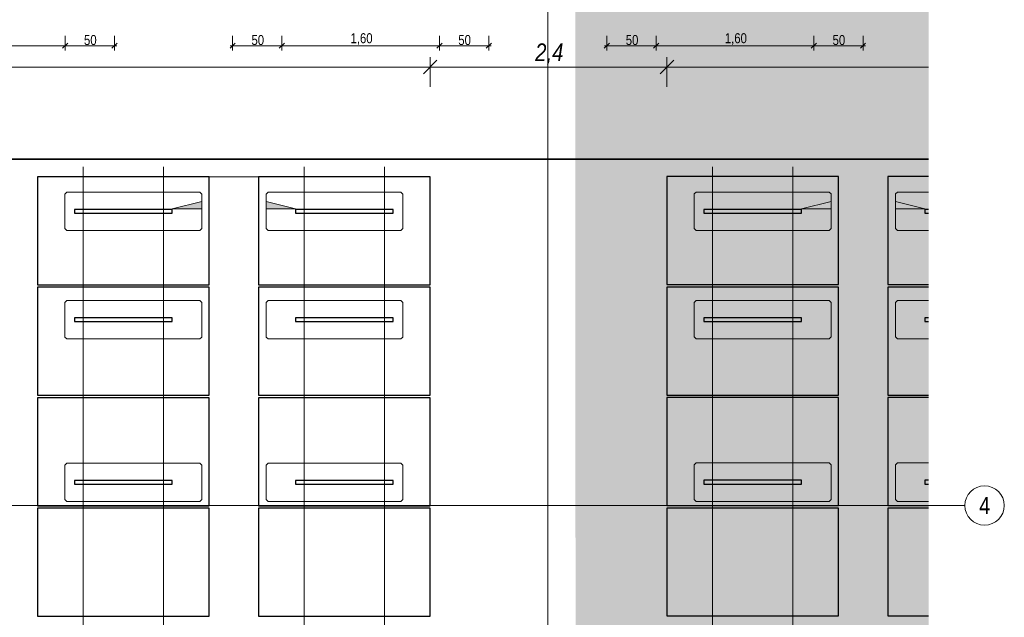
# Model space of a CAD drawing. Extents: x -720 to 300, y 62 to 1112.
# Tile 29 of 60: x -108 to 92, y 587 to 709. Entities that reach past the tile are written whole.
import ezdxf
from ezdxf.enums import TextEntityAlignment as Align
from ezdxf.lldxf.tags import DXFTag

# ---------------------------------------------------------------- set-up
doc = ezdxf.new("R2010")
doc.units = 0
doc.layers.get('0').update_dxf_attribs({"lineweight": 13})
for name, color, linetype, lineweight in [('3_Solarbase', 7, 'Continuous', 25), ('70 -71 Achsen- 1 Gebäudeachsen', 7, 'STRICHPUNKT2-A06DN9U3MF', 18), ('E_PV_Aufstellzone', 7, 'grob', 35), ('ModuleHighPointMark', 7, 'Continuous', 25)]:
    doc.layers.add(name, color=color, linetype=linetype, lineweight=lineweight)
for name, color, linetype, lineweight, true_color in [('70 -76 Bemaßung- 2 Allgemein', 9, 'Continuous', 5, 0x808080), ('E_ST_Fangeinrichtung_Bem', 1, 'Continuous', 13, 0xff0000), ('E_ST_Tragsystem', 7, 'Continuous', 18, 0x006666), ('iwb_Layout Achsbezeichung', 1, 'Continuous', 13, 0xff0000), ('iwb_Layout BA_Markierung', 7, 'Continuous', 9, 0xbadcdc), ('Modules', 7, 'Continuous', 25, 0xffa500)]:
    doc.layers.add(name, color=color, linetype=linetype, lineweight=lineweight, true_color=true_color)
doc.styles.get("Standard").update_dxf_attribs({"font": 'ARIALN.TTF'})
tags = doc.linetypes.add('grob', pattern=[14, 3, -8, 3]).pattern_tags.tags
tags[8:9] = [DXFTag(74, 4), DXFTag(75, 0), DXFTag(340, '0'), DXFTag(46, 0.0), DXFTag(50, 0.0), DXFTag(44, 0.0), DXFTag(45, 0.0)]
tags[6:7] = [DXFTag(74, 4), DXFTag(75, 0), DXFTag(340, '0'), DXFTag(46, 0.0), DXFTag(50, 0.0), DXFTag(44, 0.0), DXFTag(45, 0.0)]
tags[4:5] = [DXFTag(74, 4), DXFTag(75, 0), DXFTag(340, '0'), DXFTag(46, 0.0), DXFTag(50, 0.0), DXFTag(44, 0.0), DXFTag(45, 0.0)]
tags = doc.linetypes.add('STRICHPUNKT2', pattern=[12.7, 6.35, -3.175, 0, -3.175]).pattern_tags.tags
tags[10:11] = [DXFTag(74, 4), DXFTag(75, 0), DXFTag(340, '0'), DXFTag(46, 0.0), DXFTag(50, 0.0), DXFTag(44, 0.0), DXFTag(45, 0.0)]
tags[8:9] = [DXFTag(74, 4), DXFTag(75, 0), DXFTag(340, '0'), DXFTag(46, 0.0), DXFTag(50, 0.0), DXFTag(44, 0.0), DXFTag(45, 0.0)]
tags[6:7] = [DXFTag(74, 4), DXFTag(75, 0), DXFTag(340, '0'), DXFTag(46, 0.0), DXFTag(50, 0.0), DXFTag(44, 0.0), DXFTag(45, 0.0)]
tags[4:5] = [DXFTag(74, 4), DXFTag(75, 0), DXFTag(340, '0'), DXFTag(46, 0.0), DXFTag(50, 0.0), DXFTag(44, 0.0), DXFTag(45, 0.0)]
tags = doc.linetypes.add('STRICHPUNKT2-A06DN9U3MF', pattern=[12.7, 6.35, -3.175, 0, -3.175]).pattern_tags.tags
tags[10:11] = [DXFTag(74, 4), DXFTag(75, 0), DXFTag(340, '0'), DXFTag(46, 0.0), DXFTag(50, 0.0), DXFTag(44, 0.0), DXFTag(45, 0.0)]
tags[8:9] = [DXFTag(74, 4), DXFTag(75, 0), DXFTag(340, '0'), DXFTag(46, 0.0), DXFTag(50, 0.0), DXFTag(44, 0.0), DXFTag(45, 0.0)]
tags[6:7] = [DXFTag(74, 4), DXFTag(75, 0), DXFTag(340, '0'), DXFTag(46, 0.0), DXFTag(50, 0.0), DXFTag(44, 0.0), DXFTag(45, 0.0)]
tags[4:5] = [DXFTag(74, 4), DXFTag(75, 0), DXFTag(340, '0'), DXFTag(46, 0.0), DXFTag(50, 0.0), DXFTag(44, 0.0), DXFTag(45, 0.0)]

# ---------------------------------------------------------------- blocks, each defined once
blk = doc.blocks.new('Polygon-A06DN9TXMF')
at = {"color": 0, "linetype": 'ByBlock', "lineweight": -2, "ltscale": 0.13}
blk.add_solid([(4.85, 86.71), (4.69, 1083.81), (76.5, 86.52), (76.5, 1083.81)], dxfattribs=at)
blk = doc.blocks.new('Referenz-A06DN9U5MF')
at = {"layer": '70 -71 Achsen- 1 Gebäudeachsen', "color": 0, "linetype": 'STRICHPUNKT2-A06DN9U3MF', "ltscale": 0.18}
for p, q in [((-0.85, 1084.85), (-0.85, 85.41)), ((-682.49, 609.91), (76.46, 609.91))]:
    blk.add_line(p, q, dxfattribs=at)
at = {"layer": '70 -76 Bemaßung- 2 Allgemein', "color": 0, "linetype": 'Continuous', "ltscale": 0.13}
for p, q in [((-98.32, 703.78), (-99.38, 702.72)), ((-99.38, 702.72), (-98.32, 703.78)), ((-98.85, 705.25), (-98.85, 702.25)), ((-98.85, 705.25), (-98.85, 702.25)), ((-88.32, 703.78), (-89.38, 702.72)), ((-88.85, 705.25), (-88.85, 702.25)), ((-65.38, 702.72), (-64.32, 703.78)), ((-64.85, 705.25), (-64.85, 702.25)), ((-54.32, 703.78), (-55.38, 702.72)), ((-55.38, 702.72), (-54.32, 703.78)), ((-54.85, 705.25), (-54.85, 702.25)), ((-54.85, 705.25), (-54.85, 702.25)), ((-22.32, 703.78), (-23.38, 702.72)), ((-23.38, 702.72), (-22.32, 703.78)), ((-22.85, 705.25), (-22.85, 702.25)), ((-22.85, 705.25), (-22.85, 702.25)), ((-12.32, 703.78), (-13.38, 702.72)), ((-12.85, 705.25), (-12.85, 702.25)), ((10.62, 702.72), (11.68, 703.78)), ((11.15, 705.25), (11.15, 702.25)), ((21.68, 703.78), (20.62, 702.72)), ((20.62, 702.72), (21.68, 703.78)), ((21.15, 705.25), (21.15, 702.25)), ((21.15, 705.25), (21.15, 702.25)), ((53.68, 703.78), (52.62, 702.72)), ((52.62, 702.72), (53.68, 703.78)), ((53.15, 705.25), (53.15, 702.25)), ((53.15, 705.25), (53.15, 702.25)), ((63.68, 703.78), (62.62, 702.72)), ((63.15, 705.25), (63.15, 702.25)), ((-99.91, 703.25), (-129.79, 703.25)), ((-98.35, 703.25), (-99.91, 703.25)), ((-99.35, 703.25), (-97.79, 703.25)), ((-89.91, 703.25), (-97.79, 703.25)), ((-88.35, 703.25), (-89.91, 703.25)), ((-65.35, 703.25), (-63.79, 703.25)), ((-55.91, 703.25), (-63.79, 703.25)), ((-54.35, 703.25), (-55.91, 703.25)), ((-55.35, 703.25), (-53.79, 703.25)), ((-23.91, 703.25), (-53.79, 703.25)), ((-22.35, 703.25), (-23.91, 703.25)), ((-23.35, 703.25), (-21.79, 703.25)), ((-13.91, 703.25), (-21.79, 703.25)), ((-12.35, 703.25), (-13.91, 703.25)), ((10.65, 703.25), (12.21, 703.25)), ((20.09, 703.25), (12.21, 703.25)), ((21.65, 703.25), (20.09, 703.25)), ((20.65, 703.25), (22.21, 703.25)), ((52.09, 703.25), (22.21, 703.25)), ((53.65, 703.25), (52.09, 703.25)), ((52.65, 703.25), (54.21, 703.25)), ((62.09, 703.25), (54.21, 703.25)), ((63.65, 703.25), (62.09, 703.25))]:
    blk.add_line(p, q, dxfattribs=at)
at = {"layer": '70 -76 Bemaßung- 2 Allgemein', "color": 0, "linetype": 'Continuous', "ltscale": 0.13, "char_height": 2.0138, "attachment_point": 1}
for s, insert in [('{\\fArial Narrow;1,60}', (-40.92, 705.77)), ('{\\fArial Narrow;1,60}', (35.08, 705.77)), ('{\\fArial Narrow;50}', (-95.03, 705.4)), ('{\\fArial Narrow;50}', (-61.03, 705.4)), ('{\\fArial Narrow;50}', (-19.03, 705.4)), ('{\\fArial Narrow;50}', (14.97, 705.4)), ('{\\fArial Narrow;50}', (56.97, 705.4))]:
    blk.add_mtext(s, dxfattribs=dict(at, insert=insert))
blk = doc.blocks.new('Polygon-A06DN9U7MF')
at = {"color": 0, "linetype": 'ByBlock', "lineweight": -2, "ltscale": 0.7}
blk.add_line((-220.14, 680.19), (76.46, 680.19), dxfattribs=at)
blk = doc.blocks.new('Blockreferenz-A06DNA7RMF')
at = {"layer": '3_Solarbase', "color": 0}
for p, q in [((-77.13, 614.99), (-96.93, 614.99)), ((-96.93, 614.99), (-96.93, 614.23)), ((-96.93, 614.23), (-77.13, 614.23)), ((-77.13, 614.23), (-77.13, 614.99))]:
    blk.add_line(p, q, dxfattribs=at)
blk = doc.blocks.new('Blockreferenz-A06DNA7TMF')
at = {"layer": '3_Solarbase', "color": 0}
for p, q in [((-77.13, 669.99), (-96.93, 669.99)), ((-96.93, 669.99), (-96.93, 669.23)), ((-77.13, 669.23), (-77.13, 669.99)), ((-96.93, 669.23), (-77.13, 669.23))]:
    blk.add_line(p, q, dxfattribs=at)
blk = doc.blocks.new('Blockreferenz-A06DNA7XMF')
at = {"layer": '3_Solarbase', "color": 0}
for p, q in [((-77.13, 647.99), (-96.93, 647.99)), ((-96.93, 647.99), (-96.93, 647.23)), ((-77.13, 647.23), (-77.13, 647.99)), ((-96.93, 647.23), (-77.13, 647.23))]:
    blk.add_line(p, q, dxfattribs=at)
blk = doc.blocks.new('Blockreferenz-A06DNA81MF')
at = {"layer": '3_Solarbase', "color": 0}
for p, q in [((-77.13, 614.99), (-96.93, 614.99)), ((-96.93, 614.99), (-96.93, 614.23)), ((-96.93, 614.23), (-77.13, 614.23)), ((-77.13, 614.23), (-77.13, 614.99))]:
    blk.add_line(p, q, dxfattribs=at)
blk = doc.blocks.new('Blockreferenz-A06DNA85MF')
at = {"layer": '3_Solarbase', "color": 0}
for p, q in [((-77.13, 669.99), (-96.93, 669.99)), ((-96.93, 669.99), (-96.93, 669.23)), ((-77.13, 669.23), (-77.13, 669.99)), ((-96.93, 669.23), (-77.13, 669.23))]:
    blk.add_line(p, q, dxfattribs=at)
blk = doc.blocks.new('Blockreferenz-A06DNA87MF')
at = {"layer": 'ModuleHighPointMark', "color": 16, "lineweight": 0, "true_color": 0x6c0000}
for p, q in [((-71.13, 671.61), (-77.13, 670.11)), ((-77.13, 670.11), (-71.13, 670.11)), ((-71.13, 670.11), (-71.13, 671.61))]:
    blk.add_line(p, q, dxfattribs=at)
at = {"layer": 'ModuleHighPointMark', "color": 40, "linetype": 'ByBlock', "ltscale": 0.25, "true_color": 0xffa600}
blk.add_solid([(-71.13, 670.11), (-77.13, 670.11), (-71.13, 671.61)], dxfattribs=at)
blk = doc.blocks.new('Blockreferenz-A06DNA8BMF')
at = {"layer": 'Modules'}
for p, q in [((-69.6, 676.63), (-104.47, 676.63)), ((-104.47, 676.63), (-104.47, 654.71)), ((-69.6, 654.71), (-69.6, 676.63)), ((-104.47, 654.71), (-69.6, 654.71))]:
    blk.add_line(p, q, dxfattribs=at)
blk = doc.blocks.new('Blockreferenz-A06DNA8DMF')
at = {"layer": 'Modules'}
for p, q in [((-69.6, 654.21), (-104.47, 654.21)), ((-104.47, 654.21), (-104.47, 632.29)), ((-69.6, 632.29), (-69.6, 654.21)), ((-104.47, 632.29), (-69.6, 632.29))]:
    blk.add_line(p, q, dxfattribs=at)
blk = doc.blocks.new('Blockreferenz-A06DNA8HMF')
at = {"color": 96, "lineweight": -2, "true_color": 0x008000}
for p, q in [((-98.93, 618.11), (-98.53, 618.51)), ((-98.93, 611.11), (-98.93, 618.11)), ((-98.53, 618.51), (-71.53, 618.51)), ((-71.53, 618.51), (-71.13, 618.11)), ((-71.13, 618.11), (-71.13, 611.11)), ((-98.53, 610.71), (-98.93, 611.11)), ((-71.53, 610.71), (-98.53, 610.71)), ((-71.13, 611.11), (-71.53, 610.71))]:
    blk.add_line(p, q, dxfattribs=at)
blk = doc.blocks.new('Blockreferenz-A06DNA8JMF')
at = {"color": 96, "lineweight": -2, "true_color": 0x008000}
for p, q in [((-98.93, 651.11), (-98.53, 651.51)), ((-98.93, 644.11), (-98.93, 651.11)), ((-98.53, 651.51), (-71.53, 651.51)), ((-71.53, 651.51), (-71.13, 651.11)), ((-71.13, 651.11), (-71.13, 644.11)), ((-98.53, 643.71), (-98.93, 644.11)), ((-71.13, 644.11), (-71.53, 643.71)), ((-71.53, 643.71), (-98.53, 643.71))]:
    blk.add_line(p, q, dxfattribs=at)
blk = doc.blocks.new('Blockreferenz-A06DNA8LMF')
at = {"color": 96, "lineweight": -2, "true_color": 0x008000}
for p, q in [((-98.93, 673.11), (-98.53, 673.51)), ((-98.93, 666.11), (-98.93, 673.11)), ((-98.53, 673.51), (-71.53, 673.51)), ((-71.53, 673.51), (-71.13, 673.11)), ((-71.13, 673.11), (-71.13, 666.11)), ((-98.53, 665.71), (-98.93, 666.11)), ((-71.13, 666.11), (-71.53, 665.71)), ((-71.53, 665.71), (-98.53, 665.71))]:
    blk.add_line(p, q, dxfattribs=at)
blk = doc.blocks.new('Blockreferenz-A06DNA8PMF')
at = {"layer": 'Modules'}
for p, q in [((-69.6, 609.37), (-104.47, 609.37)), ((-104.47, 609.37), (-104.47, 587.45)), ((-69.6, 587.45), (-69.6, 609.37)), ((-104.47, 587.45), (-69.6, 587.45))]:
    blk.add_line(p, q, dxfattribs=at)
blk = doc.blocks.new('Blockreferenz-A06DNA8RMF')
at = {"layer": 'Modules'}
for p, q in [((-69.6, 631.79), (-104.47, 631.79)), ((-104.47, 631.79), (-104.47, 609.87)), ((-69.6, 609.87), (-69.6, 631.79)), ((-104.47, 609.87), (-69.6, 609.87))]:
    blk.add_line(p, q, dxfattribs=at)
blk = doc.blocks.new('Blockreferenz-A06DNA8VMF')
at = {"layer": '3_Solarbase', "color": 0}
for p, q in [((-77.13, 647.99), (-96.93, 647.99)), ((-96.93, 647.99), (-96.93, 647.23)), ((-77.13, 647.23), (-77.13, 647.99)), ((-96.93, 647.23), (-77.13, 647.23))]:
    blk.add_line(p, q, dxfattribs=at)
blk = doc.blocks.new('Blockreferenz-A06DNABJMF')
at = {"layer": '3_Solarbase', "color": 0}
for p, q in [((-32.27, 647.99), (-52.07, 647.99)), ((-52.07, 647.99), (-52.07, 647.23)), ((-32.27, 647.23), (-32.27, 647.99)), ((-52.07, 647.23), (-32.27, 647.23))]:
    blk.add_line(p, q, dxfattribs=at)
blk = doc.blocks.new('Blockreferenz-A06DNABLMF')
at = {"layer": '3_Solarbase', "color": 0}
for p, q in [((-32.27, 669.99), (-52.07, 669.99)), ((-52.07, 669.99), (-52.07, 669.23)), ((-32.27, 669.23), (-32.27, 669.99)), ((-52.07, 669.23), (-32.27, 669.23))]:
    blk.add_line(p, q, dxfattribs=at)
blk = doc.blocks.new('Blockreferenz-A06DNABPMF')
at = {"layer": '3_Solarbase', "color": 0}
for p, q in [((-32.27, 614.99), (-52.07, 614.99)), ((-52.07, 614.99), (-52.07, 614.23)), ((-52.07, 614.23), (-32.27, 614.23)), ((-32.27, 614.23), (-32.27, 614.99))]:
    blk.add_line(p, q, dxfattribs=at)
blk = doc.blocks.new('Blockreferenz-A06DNABTMF')
at = {"layer": '3_Solarbase', "color": 0}
for p, q in [((-32.27, 647.99), (-52.07, 647.99)), ((-52.07, 647.99), (-52.07, 647.23)), ((-32.27, 647.23), (-32.27, 647.99)), ((-52.07, 647.23), (-32.27, 647.23))]:
    blk.add_line(p, q, dxfattribs=at)
blk = doc.blocks.new('Blockreferenz-A06DNABVMF')
at = {"layer": '3_Solarbase', "color": 0}
for p, q in [((-32.27, 669.99), (-52.07, 669.99)), ((-52.07, 669.99), (-52.07, 669.23)), ((-32.27, 669.23), (-32.27, 669.99)), ((-52.07, 669.23), (-32.27, 669.23))]:
    blk.add_line(p, q, dxfattribs=at)
blk = doc.blocks.new('Blockreferenz-A06DNABXMF')
at = {"layer": 'ModuleHighPointMark', "color": 16, "lineweight": 0, "true_color": 0x6c0000}
for p, q in [((-58.07, 670.11), (-58.07, 671.61)), ((-58.07, 671.61), (-52.07, 670.11)), ((-52.07, 670.11), (-58.07, 670.11))]:
    blk.add_line(p, q, dxfattribs=at)
at = {"layer": 'ModuleHighPointMark', "color": 40, "linetype": 'ByBlock', "ltscale": 0.25, "true_color": 0xffa600}
blk.add_solid([(-58.07, 670.11), (-58.07, 671.61), (-52.07, 670.11)], dxfattribs=at)
blk = doc.blocks.new('Blockreferenz-A06DNAC1MF')
at = {"layer": 'Modules'}
for p, q in [((-24.74, 654.21), (-59.61, 654.21)), ((-59.61, 654.21), (-59.61, 632.29)), ((-24.74, 632.29), (-24.74, 654.21)), ((-59.61, 632.29), (-24.74, 632.29))]:
    blk.add_line(p, q, dxfattribs=at)
blk = doc.blocks.new('Blockreferenz-A06DNAC3MF')
at = {"layer": 'Modules'}
for p, q in [((-24.74, 676.63), (-59.61, 676.63)), ((-59.61, 676.63), (-59.61, 654.71)), ((-24.74, 654.71), (-24.74, 676.63)), ((-59.61, 654.71), (-24.74, 654.71))]:
    blk.add_line(p, q, dxfattribs=at)
blk = doc.blocks.new('Blockreferenz-A06DNAC5MF')
at = {"layer": 'Modules'}
for p, q in [((-24.74, 631.79), (-59.61, 631.79)), ((-59.61, 631.79), (-59.61, 609.87)), ((-24.74, 609.87), (-24.74, 631.79)), ((-59.61, 609.87), (-24.74, 609.87))]:
    blk.add_line(p, q, dxfattribs=at)
blk = doc.blocks.new('Blockreferenz-A06DNACBMF')
at = {"color": 96, "lineweight": -2, "true_color": 0x008000}
for p, q in [((-58.07, 618.11), (-57.67, 618.51)), ((-58.07, 611.11), (-58.07, 618.11)), ((-57.67, 618.51), (-30.67, 618.51)), ((-30.67, 618.51), (-30.27, 618.11)), ((-30.27, 618.11), (-30.27, 611.11)), ((-57.67, 610.71), (-58.07, 611.11)), ((-30.67, 610.71), (-57.67, 610.71)), ((-30.27, 611.11), (-30.67, 610.71))]:
    blk.add_line(p, q, dxfattribs=at)
blk = doc.blocks.new('Blockreferenz-A06DNACDMF')
at = {"color": 96, "lineweight": -2, "true_color": 0x008000}
for p, q in [((-58.07, 651.11), (-57.67, 651.51)), ((-58.07, 644.11), (-58.07, 651.11)), ((-57.67, 651.51), (-30.67, 651.51)), ((-30.67, 651.51), (-30.27, 651.11)), ((-30.27, 651.11), (-30.27, 644.11)), ((-57.67, 643.71), (-58.07, 644.11)), ((-30.27, 644.11), (-30.67, 643.71)), ((-30.67, 643.71), (-57.67, 643.71))]:
    blk.add_line(p, q, dxfattribs=at)
blk = doc.blocks.new('Blockreferenz-A06DNACFMF')
at = {"color": 96, "lineweight": -2, "true_color": 0x008000}
for p, q in [((-58.07, 673.11), (-57.67, 673.51)), ((-58.07, 666.11), (-58.07, 673.11)), ((-57.67, 673.51), (-30.67, 673.51)), ((-30.67, 673.51), (-30.27, 673.11)), ((-30.27, 673.11), (-30.27, 666.11)), ((-57.67, 665.71), (-58.07, 666.11)), ((-30.27, 666.11), (-30.67, 665.71)), ((-30.67, 665.71), (-57.67, 665.71))]:
    blk.add_line(p, q, dxfattribs=at)
blk = doc.blocks.new('Blockreferenz-A06DNACJMF')
at = {"layer": 'Modules'}
for p, q in [((-24.74, 609.37), (-59.61, 609.37)), ((-59.61, 609.37), (-59.61, 587.45)), ((-24.74, 587.45), (-24.74, 609.37)), ((-59.61, 587.45), (-24.74, 587.45))]:
    blk.add_line(p, q, dxfattribs=at)
blk = doc.blocks.new('Blockreferenz-A06DNACLMF')
at = {"layer": '3_Solarbase', "color": 0}
for p, q in [((-32.27, 614.99), (-52.07, 614.99)), ((-52.07, 614.99), (-52.07, 614.23)), ((-52.07, 614.23), (-32.27, 614.23)), ((-32.27, 614.23), (-32.27, 614.99))]:
    blk.add_line(p, q, dxfattribs=at)
blk = doc.blocks.new('Blockreferenz-A06DNADDMF')
at = {"layer": '3_Solarbase', "color": 0}
for p, q in [((76.46, 648.02), (75.71, 648.02)), ((75.71, 648.02), (75.71, 647.26)), ((75.71, 647.26), (76.46, 647.26))]:
    blk.add_line(p, q, dxfattribs=at)
blk = doc.blocks.new('Blockreferenz-A06DNADFMF')
at = {"layer": '3_Solarbase', "color": 0}
for p, q in [((50.65, 615.02), (30.85, 615.02)), ((30.85, 615.02), (30.85, 614.26)), ((30.85, 614.26), (50.65, 614.26)), ((50.65, 614.26), (50.65, 615.02))]:
    blk.add_line(p, q, dxfattribs=at)
blk = doc.blocks.new('Blockreferenz-A06DNADHMF')
at = {"layer": '3_Solarbase', "color": 0}
for p, q in [((50.65, 648.02), (30.85, 648.02)), ((30.85, 648.02), (30.85, 647.26)), ((50.65, 647.26), (50.65, 648.02)), ((30.85, 647.26), (50.65, 647.26))]:
    blk.add_line(p, q, dxfattribs=at)
blk = doc.blocks.new('Blockreferenz-A06DNADLMF')
at = {"layer": '3_Solarbase', "color": 0}
for p, q in [((76.46, 648.02), (75.71, 648.02)), ((75.71, 648.02), (75.71, 647.26)), ((75.71, 647.26), (76.46, 647.26))]:
    blk.add_line(p, q, dxfattribs=at)
blk = doc.blocks.new('Blockreferenz-A06DNADNMF')
at = {"layer": '3_Solarbase', "color": 0}
for p, q in [((50.65, 670.02), (30.85, 670.02)), ((30.85, 670.02), (30.85, 669.26)), ((50.65, 669.26), (50.65, 670.02)), ((30.85, 669.26), (50.65, 669.26))]:
    blk.add_line(p, q, dxfattribs=at)
blk = doc.blocks.new('Blockreferenz-A06DNADPMF')
at = {"layer": 'ModuleHighPointMark', "color": 16, "lineweight": 0, "true_color": 0x6c0000}
for p, q in [((56.65, 671.64), (50.65, 670.14)), ((50.65, 670.14), (56.65, 670.14)), ((56.65, 670.14), (56.65, 671.64))]:
    blk.add_line(p, q, dxfattribs=at)
at = {"layer": 'ModuleHighPointMark', "color": 40, "linetype": 'ByBlock', "ltscale": 0.25, "true_color": 0xffa600}
blk.add_solid([(56.65, 670.14), (50.65, 670.14), (56.65, 671.64)], dxfattribs=at)
blk = doc.blocks.new('Blockreferenz-A06DNADRMF')
at = {"layer": 'ModuleHighPointMark', "color": 16, "lineweight": 0, "true_color": 0x6c0000}
for p, q in [((69.71, 670.14), (69.71, 671.64)), ((69.71, 671.64), (75.71, 670.14)), ((75.71, 670.14), (69.71, 670.14))]:
    blk.add_line(p, q, dxfattribs=at)
at = {"layer": 'ModuleHighPointMark', "color": 40, "linetype": 'ByBlock', "ltscale": 0.25, "true_color": 0xffa600}
blk.add_solid([(69.71, 670.14), (69.71, 671.64), (75.71, 670.14)], dxfattribs=at)
blk = doc.blocks.new('Blockreferenz-A06DNADVMF')
at = {"color": 96, "lineweight": -2, "true_color": 0x008000}
for p, q in [((28.86, 618.14), (29.26, 618.54)), ((28.86, 611.14), (28.86, 618.14)), ((29.26, 618.54), (56.26, 618.54)), ((56.26, 618.54), (56.66, 618.14)), ((56.66, 618.14), (56.66, 611.14)), ((29.26, 610.74), (28.86, 611.14)), ((56.26, 610.74), (29.26, 610.74)), ((56.66, 611.14), (56.26, 610.74))]:
    blk.add_line(p, q, dxfattribs=at)
blk = doc.blocks.new('Blockreferenz-A06DNADXMF')
at = {"color": 96, "lineweight": -2, "true_color": 0x008000}
for p, q in [((28.86, 673.14), (29.26, 673.54)), ((28.86, 666.14), (28.86, 673.14)), ((29.26, 673.54), (56.26, 673.54)), ((56.26, 673.54), (56.66, 673.14)), ((56.66, 673.14), (56.66, 666.14)), ((29.26, 665.74), (28.86, 666.14)), ((56.66, 666.14), (56.26, 665.74)), ((56.26, 665.74), (29.26, 665.74))]:
    blk.add_line(p, q, dxfattribs=at)
blk = doc.blocks.new('Blockreferenz-A06DNAE1MF')
at = {"layer": 'Modules'}
for p, q in [((58.18, 631.82), (23.32, 631.82)), ((23.32, 631.82), (23.32, 609.9)), ((58.18, 609.9), (58.18, 631.82)), ((23.32, 609.9), (58.18, 609.9))]:
    blk.add_line(p, q, dxfattribs=at)
blk = doc.blocks.new('Blockreferenz-A06DNAE3MF')
at = {"layer": '3_Solarbase', "color": 0}
for p, q in [((50.65, 648.02), (30.85, 648.02)), ((30.85, 648.02), (30.85, 647.26)), ((50.65, 647.26), (50.65, 648.02)), ((30.85, 647.26), (50.65, 647.26))]:
    blk.add_line(p, q, dxfattribs=at)
blk = doc.blocks.new('Blockreferenz-A06DNAE7MF')
at = {"layer": 'Modules'}
for p, q in [((76.46, 609.4), (68.18, 609.4)), ((68.18, 609.4), (68.18, 587.48)), ((68.18, 587.48), (76.46, 587.48))]:
    blk.add_line(p, q, dxfattribs=at)
blk = doc.blocks.new('Blockreferenz-A06DNAEBMF')
at = {"layer": 'Modules'}
for p, q in [((58.18, 654.24), (23.32, 654.24)), ((23.32, 654.24), (23.32, 632.32)), ((58.18, 632.32), (58.18, 654.24)), ((23.32, 632.32), (58.18, 632.32))]:
    blk.add_line(p, q, dxfattribs=at)
blk = doc.blocks.new('Blockreferenz-A06DNAEFMF')
at = {"color": 96, "lineweight": -2, "true_color": 0x008000}
for p, q in [((28.86, 651.14), (29.26, 651.54)), ((28.86, 644.14), (28.86, 651.14)), ((29.26, 651.54), (56.26, 651.54)), ((56.26, 651.54), (56.66, 651.14)), ((56.66, 651.14), (56.66, 644.14)), ((29.26, 643.74), (28.86, 644.14)), ((56.66, 644.14), (56.26, 643.74)), ((56.26, 643.74), (29.26, 643.74))]:
    blk.add_line(p, q, dxfattribs=at)
blk = doc.blocks.new('Blockreferenz-A06DNAEHMF')
at = {"layer": 'Modules'}
for p, q in [((76.46, 631.82), (68.18, 631.82)), ((68.18, 631.82), (68.18, 609.9)), ((68.18, 609.9), (76.46, 609.9))]:
    blk.add_line(p, q, dxfattribs=at)
blk = doc.blocks.new('Blockreferenz-A06DNAENMF')
at = {"layer": 'Modules'}
for p, q in [((76.46, 654.24), (68.18, 654.24)), ((68.18, 654.24), (68.18, 632.32)), ((68.18, 632.32), (76.46, 632.32))]:
    blk.add_line(p, q, dxfattribs=at)
blk = doc.blocks.new('Blockreferenz-A06DNAEPMF')
at = {"color": 96, "lineweight": -2, "true_color": 0x008000}
for p, q in [((69.72, 651.14), (70.12, 651.54)), ((69.72, 644.14), (69.72, 651.14)), ((70.12, 651.54), (76.46, 651.54)), ((70.12, 643.74), (69.72, 644.14)), ((76.46, 643.74), (70.12, 643.74))]:
    blk.add_line(p, q, dxfattribs=at)
blk = doc.blocks.new('Blockreferenz-A06DNAERMF')
at = {"color": 96, "lineweight": -2, "true_color": 0x008000}
for p, q in [((69.72, 618.14), (70.12, 618.54)), ((69.72, 611.14), (69.72, 618.14)), ((70.12, 618.54), (76.46, 618.54)), ((70.12, 610.74), (69.72, 611.14)), ((76.46, 610.74), (70.12, 610.74))]:
    blk.add_line(p, q, dxfattribs=at)
blk = doc.blocks.new('Blockreferenz-A06DNAETMF')
at = {"color": 96, "lineweight": -2, "true_color": 0x008000}
for p, q in [((69.72, 673.14), (70.12, 673.54)), ((69.72, 666.14), (69.72, 673.14)), ((70.12, 673.54), (76.46, 673.54)), ((70.12, 665.74), (69.72, 666.14)), ((76.46, 665.74), (70.12, 665.74))]:
    blk.add_line(p, q, dxfattribs=at)
blk = doc.blocks.new('Blockreferenz-A06DNAEVMF')
at = {"layer": 'Modules'}
for p, q in [((58.18, 609.4), (23.32, 609.4)), ((23.32, 609.4), (23.32, 587.48)), ((58.18, 587.48), (58.18, 609.4)), ((23.32, 587.48), (58.18, 587.48))]:
    blk.add_line(p, q, dxfattribs=at)
blk = doc.blocks.new('Blockreferenz-A06DNAEXMF')
at = {"layer": 'Modules'}
for p, q in [((58.18, 676.66), (23.32, 676.66)), ((23.32, 676.66), (23.32, 654.74)), ((58.18, 654.74), (58.18, 676.66)), ((23.32, 654.74), (58.18, 654.74))]:
    blk.add_line(p, q, dxfattribs=at)
blk = doc.blocks.new('Blockreferenz-A06DNAF1MF')
at = {"layer": 'Modules'}
for p, q in [((76.46, 676.66), (68.18, 676.66)), ((68.18, 676.66), (68.18, 654.74)), ((68.18, 654.74), (76.46, 654.74))]:
    blk.add_line(p, q, dxfattribs=at)
blk = doc.blocks.new('Blockreferenz-A06DNAF7MF')
at = {"layer": '3_Solarbase', "color": 0}
for p, q in [((76.46, 615.02), (75.71, 615.02)), ((75.71, 615.02), (75.71, 614.26)), ((75.71, 614.26), (76.46, 614.26))]:
    blk.add_line(p, q, dxfattribs=at)
blk = doc.blocks.new('Blockreferenz-A06DNAF9MF')
at = {"layer": '3_Solarbase', "color": 0}
for p, q in [((76.46, 670.02), (75.71, 670.02)), ((75.71, 670.02), (75.71, 669.26)), ((75.71, 669.26), (76.46, 669.26))]:
    blk.add_line(p, q, dxfattribs=at)
blk = doc.blocks.new('Blockreferenz-A06DNAFFMF')
at = {"layer": '3_Solarbase', "color": 0}
for p, q in [((50.65, 615.02), (30.85, 615.02)), ((30.85, 615.02), (30.85, 614.26)), ((30.85, 614.26), (50.65, 614.26)), ((50.65, 614.26), (50.65, 615.02))]:
    blk.add_line(p, q, dxfattribs=at)
blk = doc.blocks.new('Blockreferenz-A06DNAFHMF')
at = {"layer": '3_Solarbase', "color": 0}
for p, q in [((50.65, 670.02), (30.85, 670.02)), ((30.85, 670.02), (30.85, 669.26)), ((50.65, 669.26), (50.65, 670.02)), ((30.85, 669.26), (50.65, 669.26))]:
    blk.add_line(p, q, dxfattribs=at)
blk = doc.blocks.new('Blockreferenz-A06DNAFJMF')
at = {"layer": '3_Solarbase', "color": 0}
for p, q in [((76.46, 670.02), (75.71, 670.02)), ((75.71, 670.02), (75.71, 669.26)), ((75.71, 669.26), (76.46, 669.26))]:
    blk.add_line(p, q, dxfattribs=at)
blk = doc.blocks.new('Blockreferenz-A06DNAFLMF')
at = {"layer": '3_Solarbase', "color": 0}
for p, q in [((76.46, 615.02), (75.71, 615.02)), ((75.71, 615.02), (75.71, 614.26)), ((75.71, 614.26), (76.46, 614.26))]:
    blk.add_line(p, q, dxfattribs=at)
blk = doc.blocks.new('Maß-A06DNAZJMF')
at = {"color": 0, "linetype": 'ByBlock', "lineweight": -2, "ltscale": 0.13}
for p, q in [((-23.36, 700.29), (-26.12, 697.53)), ((-24.74, 700.91), (-24.74, 694.91)), ((24.7, 700.29), (21.94, 697.53)), ((23.32, 700.91), (23.32, 694.91)), ((-603.05, 698.91), (76.46, 698.91))]:
    blk.add_line(p, q, dxfattribs=at)
at = {"color": 0, "linetype": 'ByBlock', "lineweight": -2, "ltscale": 0.13, "insert": (-3.42, 703.71), "char_height": 3.6, "attachment_point": 1}
blk.add_mtext('{\\fArial Narrow|b0|i1;2,4}', dxfattribs=at)

msp = doc.modelspace()

# ---------------------------------------------------------------- linework, layer by layer
at = {"layer": 'E_ST_Tragsystem', "color": 1, "ltscale": 0.18, "true_color": 0xff0000}
for p, q in [((-95.19, 636.61), (-95.19, 678.63)), ((-78.88, 636.61), (-78.88, 678.63)), ((-50.33, 636.61), (-50.33, 678.63)), ((-34.02, 636.61), (-34.02, 678.63)), ((32.59, 636.64), (32.59, 678.66)), ((48.9, 636.64), (48.9, 678.66)), ((-69.6, 676.63), (-59.61, 676.63)), ((-95.19, 540.61), (-95.19, 636.61)), ((-78.88, 540.61), (-78.88, 636.61)), ((-50.33, 540.61), (-50.33, 636.61)), ((-34.02, 540.61), (-34.02, 636.61)), ((32.59, 540.64), (32.59, 636.64)), ((48.9, 540.64), (48.9, 636.64))]:
    msp.add_line(p, q, dxfattribs=at)
at = {"layer": 'iwb_Layout Achsbezeichung', "linetype": 'STRICHPUNKT2', "lineweight": 13, "ltscale": 0.39}
msp.add_line((76.5, 609.91), (83.84, 609.91), dxfattribs=at)
at = {"layer": 'iwb_Layout Achsbezeichung', "ltscale": 0.39, "extrusion": (0, 0, -1)}
msp.add_circle((-87.84, 609.91), 4, dxfattribs=at)

# ---------------------------------------------------------------- block references
at = {"color": 8, "lineweight": 13, "ltscale": 0.13, "true_color": 0x808080}
msp.add_blockref('Referenz-A06DN9U5MF', (0, 0), dxfattribs=at)
at = {"layer": 'E_PV_Aufstellzone', "ltscale": 0.7}
msp.add_blockref('Polygon-A06DN9U7MF', (0, 0), dxfattribs=at)
at = {"layer": 'E_ST_Fangeinrichtung_Bem', "color": 231, "ltscale": 0.13, "true_color": 0xff80c0}
msp.add_blockref('Maß-A06DNAZJMF', (0, 0), dxfattribs=at)
at = {"layer": 'E_ST_Tragsystem', "color": 7, "ltscale": 0.18, "true_color": 0xffffff}
for name in ['Blockreferenz-A06DNA8BMF', 'Blockreferenz-A06DNAC3MF', 'Blockreferenz-A06DNAEXMF', 'Blockreferenz-A06DNAF1MF', 'Blockreferenz-A06DNA8DMF', 'Blockreferenz-A06DNAC1MF', 'Blockreferenz-A06DNAEBMF', 'Blockreferenz-A06DNAENMF', 'Blockreferenz-A06DNA8RMF', 'Blockreferenz-A06DNAC5MF', 'Blockreferenz-A06DNAE1MF', 'Blockreferenz-A06DNAEHMF', 'Blockreferenz-A06DNA8PMF', 'Blockreferenz-A06DNACJMF', 'Blockreferenz-A06DNAEVMF', 'Blockreferenz-A06DNAE7MF']:
    msp.add_blockref(name, (0, 0), dxfattribs=at)
at = {"layer": 'E_ST_Tragsystem', "color": 0, "ltscale": 0.18}
for name in ['Blockreferenz-A06DNA8LMF', 'Blockreferenz-A06DNACFMF', 'Blockreferenz-A06DNADXMF', 'Blockreferenz-A06DNAETMF', 'Blockreferenz-A06DNA87MF', 'Blockreferenz-A06DNABXMF', 'Blockreferenz-A06DNADPMF', 'Blockreferenz-A06DNADRMF', 'Blockreferenz-A06DNA8JMF', 'Blockreferenz-A06DNACDMF', 'Blockreferenz-A06DNAEFMF', 'Blockreferenz-A06DNAEPMF', 'Blockreferenz-A06DNA8HMF', 'Blockreferenz-A06DNACBMF', 'Blockreferenz-A06DNADVMF', 'Blockreferenz-A06DNAERMF']:
    msp.add_blockref(name, (0, 0), dxfattribs=at)
at = {"layer": 'E_ST_Tragsystem', "color": 5, "ltscale": 0.18, "true_color": 0x0000ff}
for name in ['Blockreferenz-A06DNA7TMF', 'Blockreferenz-A06DNA85MF', 'Blockreferenz-A06DNABLMF', 'Blockreferenz-A06DNABVMF', 'Blockreferenz-A06DNADNMF', 'Blockreferenz-A06DNAFHMF', 'Blockreferenz-A06DNAF9MF', 'Blockreferenz-A06DNAFJMF', 'Blockreferenz-A06DNA7XMF', 'Blockreferenz-A06DNA8VMF', 'Blockreferenz-A06DNABJMF', 'Blockreferenz-A06DNABTMF', 'Blockreferenz-A06DNADHMF', 'Blockreferenz-A06DNAE3MF', 'Blockreferenz-A06DNADDMF', 'Blockreferenz-A06DNADLMF', 'Blockreferenz-A06DNA7RMF', 'Blockreferenz-A06DNA81MF', 'Blockreferenz-A06DNABPMF', 'Blockreferenz-A06DNACLMF', 'Blockreferenz-A06DNADFMF', 'Blockreferenz-A06DNAFFMF', 'Blockreferenz-A06DNAF7MF', 'Blockreferenz-A06DNAFLMF']:
    msp.add_blockref(name, (0, 0), dxfattribs=at)
at = {"layer": 'iwb_Layout BA_Markierung', "ltscale": 0.13}
msp.add_blockref('Polygon-A06DN9TXMF', (0, 0), dxfattribs=at)

# ---------------------------------------------------------------- texts
at = {"layer": 'iwb_Layout Achsbezeichung', "ltscale": 0.39}
msp.add_text('4', height=3.5, dxfattribs=at).set_placement((87.84, 609.91), align=Align.MIDDLE_CENTER)

doc.saveas('drawing.dxf')
